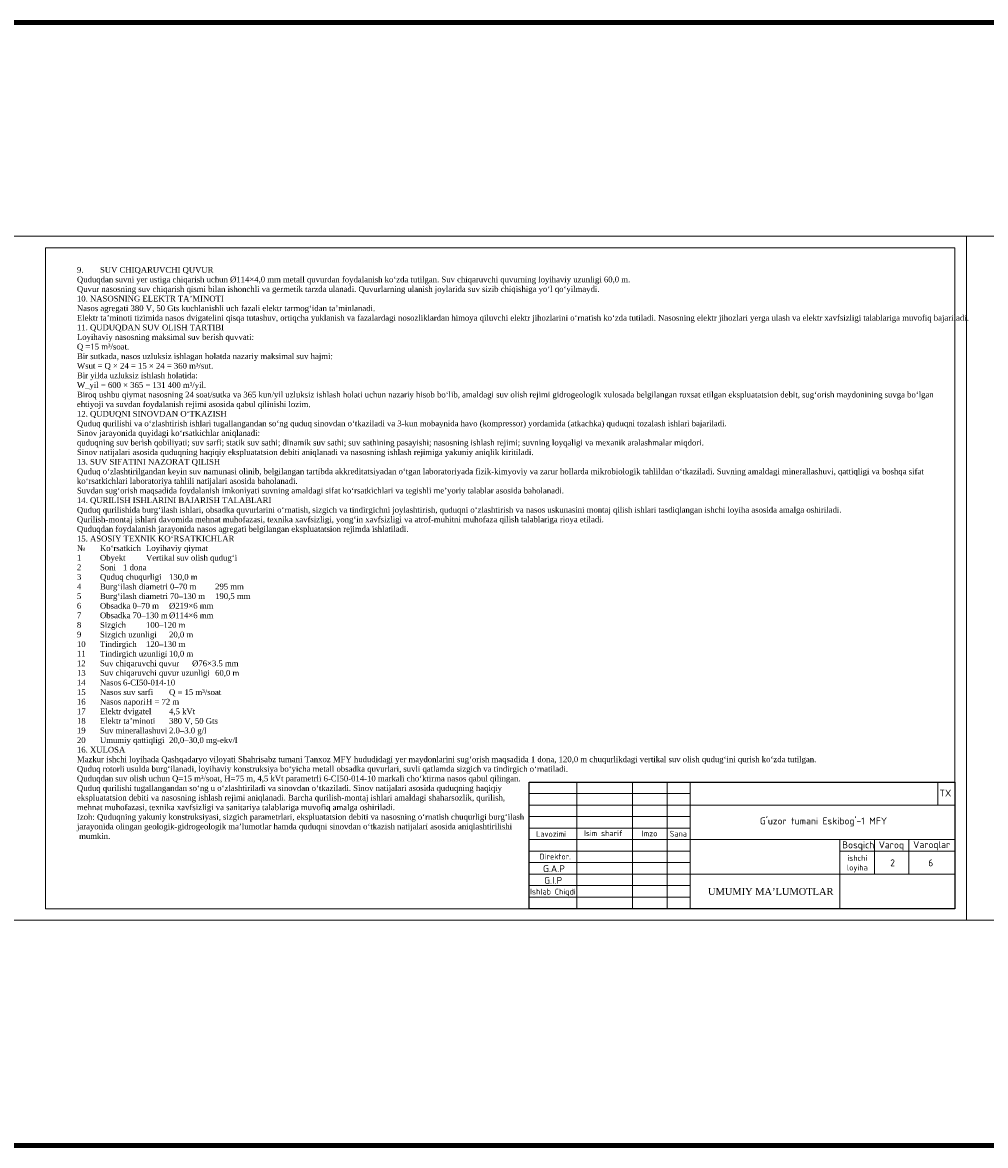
# Model space of a CAD drawing. Header units: millimetres. Extents: x -1722610 to 3896328, y -6858570 to -1329430.
# Tile 4 of 50: x 2988413 to 3030241, y -3495805 to -3447036. Entities that reach past the tile are written whole.
import ezdxf

# ---------------------------------------------------------------- set-up
doc = ezdxf.new("R2010")
doc.units = ezdxf.units.MM
doc.layers.get('0').update_dxf_attribs({"lineweight": 5})
doc.layers.add('(038) Деревья', color=7, linetype='Continuous')
doc.layers.add('Формат', color=253, linetype='Continuous')
doc.layers.add('03', color=7, linetype='Continuous', lineweight=30)
doc.layers.add('òðè', color=7, linetype='Continuous', lineweight=18)
doc.styles.get("Standard").update_dxf_attribs({"font": 'arial.ttf'})
doc.styles.add('Style-RUSSIAN_1251 I 0.32289', font='isocpeui.ttf')
doc.styles.add('НВК_Ш_(3)_И', font='isocpeui.ttf', dxfattribs={"height": 3})

# ---------------------------------------------------------------- blocks, each defined once
blk = doc.blocks.new('wefewfewf')
at = {"layer": '(038) Деревья', "color": 0, "lineweight": 18, "ltscale": 200}
for p, q in [((2998094, -3441894), (2998094, -3447394)), ((3000517, -3441894), (3000517, -3447394)), ((3002017, -3441894), (3002017, -3447394)), ((3003017, -3441894), (3003017, -3447394)), ((3003017, -3442894), (3014517, -3442894)), ((3003017, -3444394), (2996017, -3444394)), ((3003017, -3444394), (3014517, -3444394)), ((3009517, -3444394), (3009517, -3447394)), ((3011017, -3444394), (3011017, -3445894)), ((3012517, -3444394), (3012517, -3445894)), ((3009517, -3444894), (3014517, -3444894)), ((3003017, -3445894), (3014517, -3445894))]:
    blk.add_line(p, q, dxfattribs=at)
blk.add_lwpolyline([(2996017, -3441894), (3014517, -3441894), (3014517, -3447394), (2996017, -3447394)], close=True, dxfattribs=at)
at = {"color": 0}
blk.add_line((3013780, -3441894), (3013780, -3442894), dxfattribs=at)
at = {"ltscale": 100}
blk.add_line((2996017, -3447394), (3014517, -3447394), dxfattribs=at)
at = {"color": 7}
blk.add_lwpolyline([(2996017, -3441894), (3014517, -3441894), (3014517, -3447394), (2996017, -3447394)], close=True, dxfattribs=at)
at = {"color": 7, "lineweight": 25}
blk.add_lwpolyline([(2996017, -3441894), (3014517, -3441894), (3014517, -3447394), (2996017, -3447394)], close=True, dxfattribs=at)
at = {"layer": '03', "color": 0, "lineweight": 15, "ltscale": 66.666667}
for p, q in [((2996017, -3442394), (3003017, -3442394)), ((2996017, -3442894), (3003017, -3442894)), ((2996017, -3443394), (3003017, -3443394)), ((2996017, -3443894), (3003017, -3443894)), ((2996017, -3444894), (3003017, -3444894)), ((2996017, -3445394), (3003017, -3445394)), ((2996017, -3445894), (3003017, -3445894)), ((2996017, -3446394), (3003017, -3446394)), ((2996017, -3446894), (3003017, -3446894)), ((2996017, -3447394), (3003017, -3447394))]:
    blk.add_line(p, q, dxfattribs=at)
at = {"layer": 'Формат', "color": 7, "lineweight": 25}
blk.add_lwpolyline([(2996017, -3441894), (3014517, -3441894), (3014517, -3447394), (2996017, -3447394)], close=True, dxfattribs=at)
at = {"insert": (3014102, -3442374), "char_height": 300, "width": 773.36, "attachment_point": 5, "style": 'НВК_Ш_(3)_И'}
blk.add_mtext('{\\fISOCPEUR|b0|i0|c204|p34;TX}', dxfattribs=at)
at = {"color": 0, "attachment_point": 1}
for s, insert, char_height, width in [('{\\fISOCPEUR|b0|i0|c0|p34;B\\fISOCPEUR|b0|i0|c204|p34;osqich}', (3009619, -3444473), 300, 11155.21), ('{\\fISOCPEUR|b0|i0|c0|p34;Varoq}', (3011204, -3444473), 300, 11155.21), ('{\\fISOCPEUR|b0|i0|c0|p34;Varoqlar}', (3012702, -3444463), 300, 11155.21), ('\\pxqc;{\\fISOCPEUR|b0|i0|c204|p34;ishchi loyiha}', (3009525, -3445068), 250, 1502.62)]:
    blk.add_mtext(s, dxfattribs=dict(at, insert=insert, char_height=char_height, width=width))
at = {"ltscale": 100, "insert": (3013463, -3445403), "char_height": 300, "width": 1988, "attachment_point": 5, "style": 'НВК_Ш_(3)_И'}
blk.add_mtext('{\\fISOCPEUR|b0|i0|c204|p34;6}', dxfattribs=at)
at = {"layer": '03', "color": 0, "attachment_point": 5, "style": 'Style-RUSSIAN_1251 I 0.32289'}
for s, insert, char_height, width in [("{\\fISOCPEUR|b0|i0|c204|p34;G'uzor tumani Eskibog'-1 MFY}", (3008807, -3443629), 300, 6078.77), ('{\\fISOCPEUR|b0|i0|c204|p34;Lavozimi}', (2996976, -3444148), 250, 2000), ('{\\fISOCPEUR|b0|i0|c204|p34;Isim sharif}', (2999245, -3444119), 250, 2000), ('{\\fISOCPEUR|b0|i0|c204|p34;Imzo}', (3001256, -3444129), 250, 2000), ('{\\fISOCPEUR|b0|i0|c204|p34;Sana}', (3002502, -3444137), 250, 2000), ('{\\fISOCPEUR|b0|i0|c204|p34;Direktor.}', (2997155, -3445131), 250, 2000), ('{\\fISOCPEUR|b0|i0|c204|p34;Ishlab Chiqdi.}', (2997092, -3446692), 250, 2000)]:
    blk.add_mtext(s, dxfattribs=dict(at, insert=insert, char_height=char_height, width=width))
at = {"layer": '03', "char_height": 300, "width": 2000, "attachment_point": 5, "style": 'Style-RUSSIAN_1251 I 0.32289'}
for s, insert in [('{\\fISOCPEUR|b0|i0|c204|p34;G.A.P}', (2997101, -3445656)), ('{\\fISOCPEUR|b0|i0|c204|p34;G.I.P}', (2997068, -3446163))]:
    blk.add_mtext(s, dxfattribs=dict(at, insert=insert))
at = {"layer": 'òðè', "color": 0, "lineweight": 15, "ltscale": 66.666667}
blk.add_text('Листов', height=13.3, dxfattribs=at).set_placement((3012517, -3444395))

msp = doc.modelspace()

# ---------------------------------------------------------------- linework, layer by layer
at = {"color": 3, "lineweight": 100}
msp.add_lwpolyline([(2939408.9509, -3447035.6109), (3184356.7146, -3447035.6109), (3184356.7146, -3495804.693), (2939408.9509, -3495804.693)], close=True, dxfattribs=at)
at = {"lineweight": 0}
for points in [[(3029413.1284, -3486020.0462), (2987413.1284, -3486020.0462), (2987413.1284, -3456320.0462), (3029413.1284, -3456320.0462)], [(3071413.1284, -3486020.0462), (3029413.1284, -3486020.0462), (3029413.1284, -3456320.0462), (3071413.1284, -3456320.0462)], [(3028913.1284, -3485520.0462), (2989413.1284, -3485520.0462), (2989413.1284, -3456820.0462), (3028913.1284, -3456820.0462)]]:
    msp.add_lwpolyline(points, close=True, dxfattribs=at)

# ---------------------------------------------------------------- block references
msp.add_blockref('wefewfewf', (14395.7038, -38125.6386), dxfattribs=at)

# ---------------------------------------------------------------- texts
at = {"color": 0, "attachment_point": 1}
for s, insert, char_height, width in [('\\pxa0.25;{\\fTimes New Roman|b0|i0|c204|p18;\\C256;9.^ISUV CHIQARUVCHI QUVUR^JQuduqdan suvni yer ustiga chiqarish uchun Ø114×4,0 mm metall quvurdan foydalanish ko‘zda tutilgan. Suv chiqaruvchi quvurning loyihaviy uzunligi 60,0 m.^JQuvur nasosning suv chiqarish qismi bilan ishonchli va germetik tarzda ulanadi. Quvurlarning ulanish joylarida suv sizib chiqishiga yo‘l qo‘yilmaydi.^J10. NASOSNING ELEKTR TA’MINOTI^JNasos agregati 380 V, 50 Gts kuchlanishli uch fazali elektr tarmog‘idan ta’minlanadi.^JElektr ta’minoti tizimida nasos dvigatelini qisqa tutashuv, ortiqcha yuklanish va fazalardagi nosozliklardan himoya qiluvchi elektr jihozlarini o‘rnatish ko‘zda tutiladi. Nasosning elektr jihozlari yerga ulash va elektr xavfsizligi talablariga muvofiq bajariladi.^J11. QUDUQDAN SUV OLISH TARTIBI^JLoyihaviy nasosning maksimal suv berish quvvati:^JQ =\\fTimes New Roman|b0|i0|c0|p18;1\\fTimes New Roman|b0|i0|c204|p18;5 m³/soat.^JBir sutkada, nasos uzluksiz ishlagan holatda nazariy maksimal suv hajmi:^JWsut = Q × 24 = \\fTimes New Roman|b0|i0|c0|p18;1\\fTimes New Roman|b0|i0|c204|p18;5 × 24 = \\fTimes New Roman|b0|i0|c0|p18;3\\fTimes New Roman|b0|i0|c204|p18;60 m³/sut.^JBir yilda uzluksiz ishlash holatida:^JW_yil = 600 × 365 = \\fTimes New Roman|b0|i0|c0|p18;131\\fTimes New Roman|b0|i0|c204|p18; \\fTimes New Roman|b0|i0|c0|p18;4\\fTimes New Roman|b0|i0|c204|p18;00 m³/yil.^JBiroq ushbu qiymat nasosning 24 soat/sutka va 365 kun/yil uzluksiz ishlash holati uchun nazariy hisob bo‘lib, amaldagi suv olish rejimi gidrogeologik xulosada belgilangan ruxsat etilgan ekspluatatsion debit, sug‘orish maydonining suvga bo‘lgan ehtiyoji va suvdan foydalanish rejimi asosida qabul qilinishi lozim.^J12. QUDUQNI SINOVDAN O‘TKAZISH^JQuduq qurilishi va o‘zlashtirish ishlari tugallangandan so‘ng quduq sinovdan o‘tkaziladi\\fTimes New Roman|b0|i0|c0|p18; va 3-kun mobaynida havo (kompressor) yordamida (atkachka) quduqni tozalash ishlari bajariladi\\fTimes New Roman|b0|i0|c204|p18;.^JSinov jarayonida quyidagi ko‘rsatkichlar aniqlanadi:^Jquduqning suv berish qobiliyati;\\fTimes New Roman|b0|i0|c0|p18; \\fTimes New Roman|b0|i0|c204|p18;suv sarfi;\\fTimes New Roman|b0|i0|c0|p18; \\fTimes New Roman|b0|i0|c204|p18;statik suv sathi;\\fTimes New Roman|b0|i0|c0|p18; \\fTimes New Roman|b0|i0|c204|p18;dinamik suv sathi;\\fTimes New Roman|b0|i0|c0|p18; \\fTimes New Roman|b0|i0|c204|p18;suv sathining pasayishi;\\fTimes New Roman|b0|i0|c0|p18; \\fTimes New Roman|b0|i0|c204|p18;nasosning ishlash rejimi;\\fTimes New Roman|b0|i0|c0|p18; \\fTimes New Roman|b0|i0|c204|p18;suvning loyqaligi va mexanik aralashmalar miqdori.^JSinov natijalari asosida quduqning haqiqiy ekspluatatsion debiti aniqlanadi va nasosning ishlash rejimiga yakuniy aniqlik kiritiladi.^J13. SUV SIFATINI NAZORAT QILISH^JQuduq o‘zlashtirilgandan keyin suv namunasi olinib, belgilangan tartibda akkreditatsiyadan o‘tgan laboratoriyada fizik-kimyoviy va zarur hollarda mikrobiologik tahlildan o‘tkaziladi. Suvning amaldagi minerallashuvi, qattiqligi va boshqa sifat ko‘rsatkichlari laboratoriya tahlili natijalari asosida baholanadi.^JSuvdan sug‘orish maqsadida foydalanish imkoniyati suvning amaldagi sifat ko‘rsatkichlari va tegishli me’yoriy talablar asosida baholanadi.^J14. QURILISH ISHLARINI BAJARISH TALABLARI^JQuduq qurilishida burg‘ilash ishlari, obsadka quvurlarini o‘rnatish, sizgich va tindirgichni joylashtirish, quduqni o‘zlashtirish va nasos uskunasini montaj qilish ishlari tasdiqlangan ishchi loyiha asosida amalga oshiriladi.^JQurilish-montaj ishlari davomida mehnat muhofazasi, texnika xavfsizligi, yong‘in xavfsizligi va atrof-muhitni muhofaza qilish talablariga rioya etiladi.^JQuduqdan foydalanish jarayonida nasos agregati belgilangan ekspluatatsion rejimda ishlatiladi.^J15. ASOSIY TEXNIK KO‘RSATKICHLAR^J№^IKo‘rsatkich^ILoyihaviy qiymat^J1^IObyekt^IVertikal suv olish qudug‘i^J2^ISoni^I1 dona^J3^IQuduq chuqurligi^I1\\fTimes New Roman|b0|i0|c0|p18;3\\fTimes New Roman|b0|i0|c204|p18;0,0 m^J4^IBurg‘ilash diametri 0–\\fTimes New Roman|b0|i0|c0|p18;7\\fTimes New Roman|b0|i0|c204|p18;0 m^I295 mm^J5^IBurg‘ilash diametri \\fTimes New Roman|b0|i0|c0|p18;7\\fTimes New Roman|b0|i0|c204|p18;0–1\\fTimes New Roman|b0|i0|c0|p18;3\\fTimes New Roman|b0|i0|c204|p18;0 m^I190,5 mm^J6^IObsadka 0–\\fTimes New Roman|b0|i0|c0|p18;7\\fTimes New Roman|b0|i0|c204|p18;0 m^IØ219×6 mm^J7^IObsadka \\fTimes New Roman|b0|i0|c0|p18;7\\fTimes New Roman|b0|i0|c204|p18;0–1\\fTimes New Roman|b0|i0|c0|p18;3\\fTimes New Roman|b0|i0|c204|p18;0 m^IØ114×6 mm^J8^ISizgich^I\\fTimes New Roman|b0|i0|c0|p18;10\\fTimes New Roman|b0|i0|c204|p18;0–1\\fTimes New Roman|b0|i0|c0|p18;2\\fTimes New Roman|b0|i0|c204|p18;0 m^J9^ISizgich uzunligi^I20,0 m^J10^ITindirgich^I1\\fTimes New Roman|b0|i0|c0|p18;2\\fTimes New Roman|b0|i0|c204|p18;0–1\\fTimes New Roman|b0|i0|c0|p18;3\\fTimes New Roman|b0|i0|c204|p18;0 m^J11^ITindirgich uzunligi^I10,0 m^J12^ISuv chiqaruvchi quvur^IØ\\fTimes New Roman|b0|i0|c0|p18;76\\fTimes New Roman|b0|i0|c204|p18;×\\fTimes New Roman|b0|i0|c0|p18;3.5\\fTimes New Roman|b0|i0|c204|p18; mm^J13^ISuv chiqaruvchi quvur uzunligi^I60,0 m^J14^INasos^I6-CI50-0\\fTimes New Roman|b0|i0|c0|p18;1\\fTimes New Roman|b0|i0|c204|p18;4-\\fTimes New Roman|b0|i0|c0|p18;10\\fTimes New Roman|b0|i0|c204|p18;^J15^INasos suv sarfi^IQ = \\fTimes New Roman|b0|i0|c0|p18;1\\fTimes New Roman|b0|i0|c204|p18;5 m³/soat^J16^INasos napori^IH = 7\\fTimes New Roman|b0|i0|c0|p18;2\\fTimes New Roman|b0|i0|c204|p18; m^J17^IElektr dvigatel^I\\fTimes New Roman|b0|i0|c0|p18;4\\fTimes New Roman|b0|i0|c204|p18;,5 kVt^J18^IElektr ta’minoti^I380 V, 50 Gts^J19^ISuv minerallashuvi^I\\fTimes New Roman|b0|i0|c0|p18;2.0\\fTimes New Roman|b0|i0|c204|p18;–\\fTimes New Roman|b0|i0|c0|p18;3.0\\fTimes New Roman|b0|i0|c204|p18; g/l^J20^IUmumiy qattiqligi^I\\fTimes New Roman|b0|i0|c0|p18;20\\fTimes New Roman|b0|i0|c204|p18;,0–\\fTimes New Roman|b0|i0|c0|p18;30\\fTimes New Roman|b0|i0|c204|p18;,0 mg-ekv/l^J16. XULOSA^JMazkur ishchi loyihada Qashqadaryo viloyati \\fTimes New Roman|b0|i0|c0|p18;Shahrisabz \\fTimes New Roman|b0|i0|c204|p18;tumani \\fTimes New Roman|b0|i0|c0|p18;Tanxoz \\fTimes New Roman|b0|i0|c204|p18;MFY hududidagi yer maydonlarini sug‘orish maqsadida 1 dona, 1\\fTimes New Roman|b0|i0|c0|p18;2\\fTimes New Roman|b0|i0|c204|p18;0,0 m chuqurlikdagi vertikal suv olish qudug‘ini qurish ko‘zda tutilgan.^JQuduq rotorli usulda burg‘ilanadi, loyihaviy konstruksiya bo‘yicha metall obsadka quvurlari, suvli qatlamda sizgich va tindirgich o‘rnatiladi.^JQuduqdan suv olish uchun Q=\\fTimes New Roman|b0|i0|c0|p18;1\\fTimes New Roman|b0|i0|c204|p18;5 m³/soat, H=7\\fTimes New Roman|b0|i0|c0|p18;5\\fTimes New Roman|b0|i0|c204|p18; m, \\fTimes New Roman|b0|i0|c0|p18;4\\fTimes New Roman|b0|i0|c204|p18;,5 kVt parametrli 6-CI50-0\\fTimes New Roman|b0|i0|c0|p18;1\\fTimes New Roman|b0|i0|c204|p18;4-\\fTimes New Roman|b0|i0|c0|p18;10\\fTimes New Roman|b0|i0|c204|p18; markali cho‘ktirma nasos qabul qilingan. \\fTimes New Roman|b0|i0|c0|p18;\\P\\fTimes New Roman|b0|i0|c204|p18;Quduq qurilishi tugallangandan so‘ng u o‘zlashtiriladi va sinovdan o‘tkaziladi. Sinov natijalari asosida quduqning haqiqiy \\fTimes New Roman|b0|i0|c0|p18;\\P\\fTimes New Roman|b0|i0|c204|p18;ekspluatatsion debiti va nasosning ishlash rejimi aniqlanadi.\\fTimes New Roman|b0|i0|c0|p18; \\fTimes New Roman|b0|i0|c204|p18;Barcha qurilish-montaj ishlari amaldagi shaharsozlik, qurilish, \\fTimes New Roman|b0|i0|c0|p18;\\P\\fTimes New Roman|b0|i0|c204|p18;mehnat muhofazasi, texnika xavfsizligi va sanitariya talablariga muvofiq amalga oshiriladi.^JIzoh: Quduqning yakuniy konstruksiyasi, sizgich parametrlari, ekspluatatsion debiti va nasosning o‘rnatish chuqurligi burg‘ilash \\fTimes New Roman|b0|i0|c0|p18;\\P\\fTimes New Roman|b0|i0|c204|p18;jarayonida olingan geologik-gidrogeologik ma’lumotlar hamda quduqni sinovdan o‘tkazish natijalari asosida aniqlashtirilishi\\fTimes New Roman|b0|i0|c0|p18;\\P\\fTimes New Roman|b0|i0|c204|p18; mumkin.}', (2990779.2361, -3457653.0963), 250, 38106.728362), ('{\\fTimes New Roman|b0|i0|c0|p18;\\C256;    \\fTimes New Roman|b0|i0|c204|p18; UMUMIY MA’LUMOTLAR}', (3017620.8114, -3484622.7197), 300, 6177.488458)]:
    msp.add_mtext(s, dxfattribs=dict(at, insert=insert, char_height=char_height, width=width))
at = {"ltscale": 100, "insert": (3026204.7467, -3483528.5106), "char_height": 300, "width": 1988, "attachment_point": 5, "style": 'НВК_Ш_(3)_И'}
msp.add_mtext('{\\fISOCPEUR|b0|i0|c204|p34;2}', dxfattribs=at)

doc.saveas('drawing.dxf')
